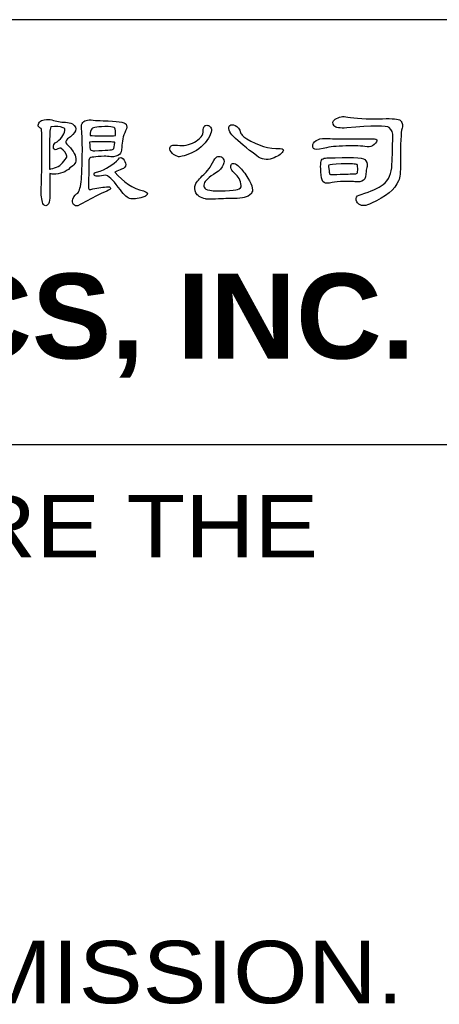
# Model space of a CAD drawing. Header units: millimetres. Extents: x -95 to 535, y -111 to 334.
# Tile 17 of 20: x 384 to 401, y -70 to -29. Entities that reach past the tile are written whole.
import ezdxf

# ---------------------------------------------------------------- set-up
doc = ezdxf.new("R2010")
doc.units = ezdxf.units.MM
doc.header["$LTSCALE"] = 23.1
doc.layers.get('0').update_dxf_attribs({"linetype": 'CONTINUOUS'})
doc.layers.add('delta', color=5, linetype='CONTINUOUS')
doc.layers.add('DRAWING FRAME', color=1, linetype='CONTINUOUS')
doc.styles.add('ARIAL', font='ARIAL.TTF')
doc.styles.add('ROMANC', font='romanc')

# ---------------------------------------------------------------- blocks, each defined once
blk = doc.blocks.new('DELTA-TXT')
at = {"layer": 'delta'}
for points, knots in [([(33.959, 6.476), (33.986, 6.346), (33.986, 5.775), (33.959, 4.763), (33.959, 4.763), (33.95, 4.604), (33.966, 4.468), (34.007, 4.356), (34.007, 4.356), (34.023, 4.315), (34.049, 4.295), (34.086, 4.295), (34.086, 4.295), (34.115, 4.295), (34.14, 4.313), (34.161, 4.349), (34.161, 4.349), (34.191, 4.407), (34.205, 4.483), (34.205, 4.579), (34.205, 4.579), (34.203, 4.804), (34.201, 5.012), (34.199, 5.201), (34.199, 5.201), (34.222, 5.194), (34.254, 5.188), (34.297, 5.184), (34.297, 5.184), (34.496, 5.186), (34.653, 5.245), (34.769, 5.361), (34.769, 5.361), (34.895, 5.436), (34.951, 5.524), (34.937, 5.625), (34.937, 5.625), (34.921, 5.754), (34.834, 5.889), (34.677, 6.028), (34.677, 6.028), (34.636, 6.085), (34.644, 6.135), (34.701, 6.178), (34.701, 6.178), (34.956, 6.349), (35.002, 6.491), (34.838, 6.602), (34.838, 6.602), (34.787, 6.632), (34.722, 6.649), (34.639, 6.653), (34.639, 6.653), (34.507, 6.651), (34.38, 6.673), (34.257, 6.719), (34.257, 6.719), (34.202, 6.734), (34.13, 6.736), (34.041, 6.722), (34.041, 6.722), (33.984, 6.713), (33.941, 6.691), (33.911, 6.657), (33.911, 6.657), (33.877, 6.614), (33.865, 6.575), (33.874, 6.541), (33.874, 6.541), (33.876, 6.527), (33.905, 6.505), (33.959, 6.476)], [0, 0, 0, 0, 0.055556, 0.055556, 0.055556, 0.055556, 0.111111, 0.111111, 0.111111, 0.111111, 0.166667, 0.166667, 0.166667, 0.166667, 0.222222, 0.222222, 0.222222, 0.222222, 0.277778, 0.277778, 0.277778, 0.277778, 0.333333, 0.333333, 0.333333, 0.333333, 0.388889, 0.388889, 0.388889, 0.388889, 0.444444, 0.444444, 0.444444, 0.444444, 0.5, 0.5, 0.5, 0.5, 0.555556, 0.555556, 0.555556, 0.555556, 0.611111, 0.611111, 0.611111, 0.611111, 0.666667, 0.666667, 0.666667, 0.666667, 0.722222, 0.722222, 0.722222, 0.722222, 0.777778, 0.777778, 0.777778, 0.777778, 0.833333, 0.833333, 0.833333, 0.833333, 0.888889, 0.888889, 0.888889, 0.888889, 0.944444, 0.944444, 0.944444, 0.944444, 1, 1, 1, 1]), ([(35.49, 6.701), (35.311, 6.731), (35.192, 6.713), (35.135, 6.647), (35.135, 6.647), (35.101, 6.61), (35.087, 6.558), (35.094, 6.489), (35.094, 6.489), (35.128, 6.168), (35.127, 5.685), (35.091, 5.04), (35.091, 5.04), (35.07, 4.835), (35.036, 4.705), (34.988, 4.65), (34.988, 4.65), (34.938, 4.628), (34.891, 4.571), (34.848, 4.48), (34.848, 4.48), (34.825, 4.429), (34.832, 4.38), (34.869, 4.332), (34.869, 4.332), (34.903, 4.298), (34.944, 4.283), (34.992, 4.288), (34.992, 4.288), (35.176, 4.39), (35.364, 4.493), (35.556, 4.596), (35.556, 4.596), (35.626, 4.63), (35.712, 4.667), (35.812, 4.708), (35.812, 4.708), (35.887, 4.738), (35.922, 4.765), (35.915, 4.79), (35.915, 4.79), (35.912, 4.827), (35.874, 4.839), (35.799, 4.828), (35.799, 4.828), (35.659, 4.812), (35.513, 4.788), (35.357, 4.756), (35.357, 4.756), (35.335, 4.754), (35.318, 4.754), (35.31, 4.756), (35.31, 4.756), (35.294, 4.765), (35.287, 4.803), (35.289, 4.869), (35.289, 4.869), (35.298, 5.049), (35.301, 5.254), (35.299, 5.484), (35.299, 5.484), (35.299, 5.562), (35.306, 5.61), (35.32, 5.628), (35.32, 5.628), (35.341, 5.662), (35.479, 5.682), (35.737, 5.689), (35.737, 5.689), (35.801, 5.692), (35.862, 5.688), (35.922, 5.679), (35.922, 5.679), (36.031, 5.67), (36.114, 5.692), (36.171, 5.744), (36.171, 5.744), (36.205, 5.774), (36.226, 5.842), (36.233, 5.949), (36.233, 5.949), (36.233, 6.1), (36.268, 6.254), (36.339, 6.411), (36.339, 6.411), (36.375, 6.488), (36.38, 6.549), (36.352, 6.592), (36.352, 6.592), (36.309, 6.656), (36.095, 6.689), (35.709, 6.691), (35.709, 6.691), (35.58, 6.698), (35.507, 6.701), (35.49, 6.701)], [0, 0, 0, 0, 0.041667, 0.041667, 0.041667, 0.041667, 0.083333, 0.083333, 0.083333, 0.083333, 0.125, 0.125, 0.125, 0.125, 0.166667, 0.166667, 0.166667, 0.166667, 0.208333, 0.208333, 0.208333, 0.208333, 0.25, 0.25, 0.25, 0.25, 0.291667, 0.291667, 0.291667, 0.291667, 0.333333, 0.333333, 0.333333, 0.333333, 0.375, 0.375, 0.375, 0.375, 0.416667, 0.416667, 0.416667, 0.416667, 0.458333, 0.458333, 0.458333, 0.458333, 0.5, 0.5, 0.5, 0.5, 0.541667, 0.541667, 0.541667, 0.541667, 0.583333, 0.583333, 0.583333, 0.583333, 0.625, 0.625, 0.625, 0.625, 0.666667, 0.666667, 0.666667, 0.666667, 0.708333, 0.708333, 0.708333, 0.708333, 0.75, 0.75, 0.75, 0.75, 0.791667, 0.791667, 0.791667, 0.791667, 0.833333, 0.833333, 0.833333, 0.833333, 0.875, 0.875, 0.875, 0.875, 0.916667, 0.916667, 0.916667, 0.916667, 0.958333, 0.958333, 0.958333, 0.958333, 1, 1, 1, 1]), ([(42.58, 6.493), (43.313, 6.556), (43.714, 6.56), (43.779, 6.503), (43.779, 6.503), (43.85, 6.439), (43.885, 6.349), (43.882, 6.233), (43.882, 6.233), (43.875, 5.964), (43.868, 5.705), (43.858, 5.457), (43.858, 5.457), (43.851, 5.204), (43.77, 5.016), (43.612, 4.893), (43.612, 4.893), (43.469, 4.788), (43.261, 4.696), (42.99, 4.616), (42.99, 4.616), (42.901, 4.596), (42.853, 4.556), (42.847, 4.496), (42.847, 4.496), (42.84, 4.433), (42.866, 4.38), (42.925, 4.339), (42.925, 4.339), (43.009, 4.275), (43.127, 4.283), (43.277, 4.363), (43.277, 4.363), (43.683, 4.543), (43.939, 4.755), (44.046, 4.999), (44.046, 4.999), (44.083, 5.088), (44.1, 5.253), (44.097, 5.495), (44.097, 5.495), (44.095, 6.044), (44.11, 6.373), (44.142, 6.482), (44.142, 6.482), (44.156, 6.537), (44.157, 6.583), (44.145, 6.619), (44.145, 6.619), (44.132, 6.656), (44.113, 6.684), (44.09, 6.705), (44.09, 6.705), (44.043, 6.745), (43.875, 6.761), (43.588, 6.749), (43.588, 6.749), (43.135, 6.74), (42.808, 6.756), (42.607, 6.797), (42.607, 6.797), (42.475, 6.827), (42.358, 6.806), (42.255, 6.736), (42.255, 6.736), (42.18, 6.681), (42.169, 6.619), (42.224, 6.551), (42.224, 6.551), (42.267, 6.494), (42.386, 6.475), (42.58, 6.493)], [0, 0, 0, 0, 0.055556, 0.055556, 0.055556, 0.055556, 0.111111, 0.111111, 0.111111, 0.111111, 0.166667, 0.166667, 0.166667, 0.166667, 0.222222, 0.222222, 0.222222, 0.222222, 0.277778, 0.277778, 0.277778, 0.277778, 0.333333, 0.333333, 0.333333, 0.333333, 0.388889, 0.388889, 0.388889, 0.388889, 0.444444, 0.444444, 0.444444, 0.444444, 0.5, 0.5, 0.5, 0.5, 0.555556, 0.555556, 0.555556, 0.555556, 0.611111, 0.611111, 0.611111, 0.611111, 0.666667, 0.666667, 0.666667, 0.666667, 0.722222, 0.722222, 0.722222, 0.722222, 0.777778, 0.777778, 0.777778, 0.777778, 0.833333, 0.833333, 0.833333, 0.833333, 0.888889, 0.888889, 0.888889, 0.888889, 0.944444, 0.944444, 0.944444, 0.944444, 1, 1, 1, 1]), ([(34.199, 6.353), (34.199, 6.416), (34.209, 6.474), (34.229, 6.524), (34.229, 6.524), (34.375, 6.546), (34.491, 6.537), (34.575, 6.496), (34.575, 6.496), (34.597, 6.494), (34.614, 6.482), (34.626, 6.462), (34.626, 6.462), (34.626, 6.332), (34.552, 6.211), (34.404, 6.1), (34.404, 6.1), (34.315, 6.059), (34.283, 5.996), (34.308, 5.912), (34.308, 5.912), (34.324, 5.869), (34.364, 5.864), (34.428, 5.898), (34.428, 5.898), (34.471, 5.921), (34.498, 5.926), (34.51, 5.915), (34.51, 5.915), (34.605, 5.851), (34.662, 5.777), (34.681, 5.693), (34.681, 5.693), (34.689, 5.663), (34.661, 5.617), (34.595, 5.553), (34.595, 5.553), (34.504, 5.428), (34.381, 5.355), (34.226, 5.334), (34.226, 5.334), (34.21, 5.332), (34.2, 5.328), (34.195, 5.324), (34.195, 5.324), (34.193, 5.784), (34.194, 6.127), (34.199, 6.353)], [0, 0, 0, 0, 0.083333, 0.083333, 0.083333, 0.083333, 0.166667, 0.166667, 0.166667, 0.166667, 0.25, 0.25, 0.25, 0.25, 0.333333, 0.333333, 0.333333, 0.333333, 0.416667, 0.416667, 0.416667, 0.416667, 0.5, 0.5, 0.5, 0.5, 0.583333, 0.583333, 0.583333, 0.583333, 0.666667, 0.666667, 0.666667, 0.666667, 0.75, 0.75, 0.75, 0.75, 0.833333, 0.833333, 0.833333, 0.833333, 0.916667, 0.916667, 0.916667, 0.916667, 1, 1, 1, 1]), ([(36.041, 6.274), (36.004, 6.267), (35.886, 6.265), (35.685, 6.267), (35.685, 6.267), (35.519, 6.267), (35.404, 6.272), (35.341, 6.281), (35.341, 6.281), (35.341, 6.365), (35.355, 6.427), (35.385, 6.465), (35.385, 6.465), (35.415, 6.506), (35.569, 6.527), (35.85, 6.527), (35.85, 6.527), (35.954, 6.525), (36.016, 6.51), (36.034, 6.482), (36.034, 6.482), (36.055, 6.455), (36.06, 6.385), (36.051, 6.274), (36.051, 6.274), (36.049, 6.276), (36.046, 6.276), (36.041, 6.274)], [0, 0, 0, 0, 0.142857, 0.142857, 0.142857, 0.142857, 0.285714, 0.285714, 0.285714, 0.285714, 0.428571, 0.428571, 0.428571, 0.428571, 0.571429, 0.571429, 0.571429, 0.571429, 0.714286, 0.714286, 0.714286, 0.714286, 0.857143, 0.857143, 0.857143, 0.857143, 1, 1, 1, 1]), ([(38.531, 6.411), (38.534, 6.354), (38.513, 6.296), (38.469, 6.236), (38.469, 6.236), (38.36, 6.118), (38.221, 6.04), (38.052, 6.004), (38.052, 6.004), (37.968, 5.988), (37.886, 5.987), (37.807, 6), (37.807, 6), (37.729, 6.01), (37.674, 6.007), (37.642, 5.993), (37.642, 5.993), (37.613, 5.98), (37.594, 5.956), (37.588, 5.922), (37.588, 5.922), (37.581, 5.879), (37.605, 5.828), (37.66, 5.772), (37.66, 5.772), (37.7, 5.73), (37.751, 5.701), (37.81, 5.682), (37.81, 5.682), (37.857, 5.662), (37.983, 5.693), (38.186, 5.775), (38.186, 5.775), (38.405, 5.873), (38.567, 6.016), (38.675, 6.202), (38.675, 6.202), (38.731, 6.291), (38.761, 6.363), (38.763, 6.418), (38.763, 6.418), (38.763, 6.468), (38.749, 6.505), (38.719, 6.53), (38.719, 6.53), (38.696, 6.553), (38.668, 6.565), (38.634, 6.565), (38.634, 6.565), (38.597, 6.562), (38.571, 6.551), (38.555, 6.53), (38.555, 6.53), (38.539, 6.503), (38.531, 6.463), (38.531, 6.411)], [0, 0, 0, 0, 0.071429, 0.071429, 0.071429, 0.071429, 0.142857, 0.142857, 0.142857, 0.142857, 0.214286, 0.214286, 0.214286, 0.214286, 0.285714, 0.285714, 0.285714, 0.285714, 0.357143, 0.357143, 0.357143, 0.357143, 0.428571, 0.428571, 0.428571, 0.428571, 0.5, 0.5, 0.5, 0.5, 0.571429, 0.571429, 0.571429, 0.571429, 0.642857, 0.642857, 0.642857, 0.642857, 0.714286, 0.714286, 0.714286, 0.714286, 0.785714, 0.785714, 0.785714, 0.785714, 0.857143, 0.857143, 0.857143, 0.857143, 0.928571, 0.928571, 0.928571, 0.928571, 1, 1, 1, 1]), ([(39.375, 6.257), (39.535, 6.097), (39.757, 5.914), (40.042, 5.706), (40.042, 5.706), (40.179, 5.597), (40.325, 5.572), (40.48, 5.631), (40.48, 5.631), (40.63, 5.681), (40.73, 5.745), (40.78, 5.822), (40.78, 5.822), (40.817, 5.88), (40.79, 5.907), (40.699, 5.905), (40.699, 5.905), (40.384, 5.898), (40.07, 5.991), (39.758, 6.182), (39.758, 6.182), (39.717, 6.209), (39.683, 6.234), (39.655, 6.257), (39.655, 6.257), (39.615, 6.293), (39.591, 6.328), (39.584, 6.359), (39.584, 6.359), (39.561, 6.462), (39.509, 6.529), (39.427, 6.561), (39.427, 6.561), (39.37, 6.582), (39.321, 6.582), (39.28, 6.561), (39.28, 6.561), (39.243, 6.538), (39.238, 6.494), (39.263, 6.428), (39.263, 6.428), (39.286, 6.364), (39.323, 6.307), (39.375, 6.257)], [0, 0, 0, 0, 0.090909, 0.090909, 0.090909, 0.090909, 0.181818, 0.181818, 0.181818, 0.181818, 0.272727, 0.272727, 0.272727, 0.272727, 0.363636, 0.363636, 0.363636, 0.363636, 0.454545, 0.454545, 0.454545, 0.454545, 0.545455, 0.545455, 0.545455, 0.545455, 0.636364, 0.636364, 0.636364, 0.636364, 0.727273, 0.727273, 0.727273, 0.727273, 0.818182, 0.818182, 0.818182, 0.818182, 0.909091, 0.909091, 0.909091, 0.909091, 1, 1, 1, 1]), ([(42.091, 6.188), (42.007, 6.198), (41.917, 6.194), (41.821, 6.178), (41.821, 6.178), (41.739, 6.156), (41.68, 6.115), (41.643, 6.059), (41.643, 6.059), (41.613, 6.004), (41.614, 5.954), (41.647, 5.908), (41.647, 5.908), (41.681, 5.872), (41.77, 5.872), (41.913, 5.908), (41.913, 5.908), (42.032, 5.944), (42.213, 5.968), (42.457, 5.98), (42.457, 5.98), (42.724, 5.989), (42.936, 5.985), (43.096, 5.967), (43.096, 5.967), (43.187, 5.95), (43.257, 5.957), (43.305, 5.987), (43.305, 5.987), (43.382, 6.037), (43.425, 6.084), (43.434, 6.127), (43.434, 6.127), (43.443, 6.163), (43.397, 6.183), (43.294, 6.185), (43.294, 6.185), (42.515, 6.185), (42.114, 6.186), (42.091, 6.188)], [0, 0, 0, 0, 0.1, 0.1, 0.1, 0.1, 0.2, 0.2, 0.2, 0.2, 0.3, 0.3, 0.3, 0.3, 0.4, 0.4, 0.4, 0.4, 0.5, 0.5, 0.5, 0.5, 0.6, 0.6, 0.6, 0.6, 0.7, 0.7, 0.7, 0.7, 0.8, 0.8, 0.8, 0.8, 0.9, 0.9, 0.9, 0.9, 1, 1, 1, 1]), ([(35.334, 6.089), (35.457, 6.105), (35.657, 6.107), (35.935, 6.093), (35.935, 6.093), (35.99, 6.093), (36.023, 6.089), (36.034, 6.079), (36.034, 6.079), (36.025, 5.977), (36.01, 5.913), (35.99, 5.888), (35.99, 5.888), (35.955, 5.872), (35.782, 5.858), (35.47, 5.846), (35.47, 5.846), (35.406, 5.845), (35.366, 5.852), (35.347, 5.87), (35.347, 5.87), (35.334, 5.884), (35.325, 5.957), (35.323, 6.089), (35.323, 6.089), (35.325, 6.089), (35.329, 6.089), (35.334, 6.089)], [0, 0, 0, 0, 0.142857, 0.142857, 0.142857, 0.142857, 0.285714, 0.285714, 0.285714, 0.285714, 0.428571, 0.428571, 0.428571, 0.428571, 0.571429, 0.571429, 0.571429, 0.571429, 0.714286, 0.714286, 0.714286, 0.714286, 0.857143, 0.857143, 0.857143, 0.857143, 1, 1, 1, 1]), ([(35.781, 5.16), (35.898, 5.105), (36.034, 4.966), (36.192, 4.743), (36.192, 4.743), (36.296, 4.592), (36.394, 4.508), (36.485, 4.489), (36.485, 4.489), (36.597, 4.476), (36.729, 4.499), (36.882, 4.558), (36.882, 4.558), (36.889, 4.565), (36.896, 4.568), (36.902, 4.568), (36.902, 4.568), (36.994, 4.623), (36.973, 4.671), (36.841, 4.712), (36.841, 4.712), (36.545, 4.782), (36.277, 4.959), (36.038, 5.241), (36.038, 5.241), (36.106, 5.283), (36.169, 5.31), (36.226, 5.324), (36.226, 5.324), (36.303, 5.346), (36.342, 5.39), (36.342, 5.454), (36.342, 5.454), (36.333, 5.517), (36.31, 5.572), (36.273, 5.618), (36.273, 5.618), (36.223, 5.668), (36.179, 5.666), (36.14, 5.611), (36.14, 5.611), (35.997, 5.451), (35.79, 5.327), (35.521, 5.238), (35.521, 5.238), (35.467, 5.238), (35.443, 5.214), (35.45, 5.166), (35.45, 5.166), (35.452, 5.137), (35.488, 5.123), (35.556, 5.125), (35.556, 5.125), (35.612, 5.125), (35.688, 5.137), (35.781, 5.16)], [0, 0, 0, 0, 0.071429, 0.071429, 0.071429, 0.071429, 0.142857, 0.142857, 0.142857, 0.142857, 0.214286, 0.214286, 0.214286, 0.214286, 0.285714, 0.285714, 0.285714, 0.285714, 0.357143, 0.357143, 0.357143, 0.357143, 0.428571, 0.428571, 0.428571, 0.428571, 0.5, 0.5, 0.5, 0.5, 0.571429, 0.571429, 0.571429, 0.571429, 0.642857, 0.642857, 0.642857, 0.642857, 0.714286, 0.714286, 0.714286, 0.714286, 0.785714, 0.785714, 0.785714, 0.785714, 0.857143, 0.857143, 0.857143, 0.857143, 0.928571, 0.928571, 0.928571, 0.928571, 1, 1, 1, 1]), ([(38.695, 5.341), (38.632, 5.265), (38.581, 5.212), (38.545, 5.18), (38.545, 5.18), (38.422, 5.062), (38.344, 4.965), (38.312, 4.89), (38.312, 4.89), (38.283, 4.819), (38.286, 4.741), (38.322, 4.657), (38.322, 4.657), (38.359, 4.58), (38.45, 4.523), (38.596, 4.486), (38.596, 4.486), (38.63, 4.48), (38.783, 4.481), (39.054, 4.489), (39.054, 4.489), (39.095, 4.496), (39.209, 4.5), (39.396, 4.5), (39.396, 4.5), (39.526, 4.498), (39.624, 4.507), (39.69, 4.527), (39.69, 4.527), (39.767, 4.543), (39.833, 4.582), (39.888, 4.643), (39.888, 4.643), (39.918, 4.68), (39.927, 4.729), (39.916, 4.79), (39.916, 4.79), (39.899, 4.868), (39.857, 4.963), (39.789, 5.074), (39.789, 5.074), (39.711, 5.204), (39.63, 5.311), (39.546, 5.395), (39.546, 5.395), (39.496, 5.446), (39.448, 5.475), (39.403, 5.484), (39.403, 5.484), (39.366, 5.491), (39.341, 5.484), (39.328, 5.464), (39.328, 5.464), (39.312, 5.441), (39.305, 5.41), (39.307, 5.372), (39.307, 5.372), (39.316, 5.328), (39.35, 5.276), (39.41, 5.214), (39.41, 5.214), (39.519, 5.125), (39.584, 5.008), (39.605, 4.862), (39.605, 4.862), (39.611, 4.812), (39.575, 4.776), (39.495, 4.756), (39.495, 4.756), (39.447, 4.74), (39.332, 4.727), (39.15, 4.715), (39.15, 4.715), (38.983, 4.706), (38.837, 4.712), (38.712, 4.732), (38.712, 4.732), (38.623, 4.748), (38.571, 4.776), (38.555, 4.818), (38.555, 4.818), (38.541, 4.854), (38.545, 4.898), (38.565, 4.951), (38.565, 4.951), (38.615, 5.033), (38.748, 5.141), (38.962, 5.272), (38.962, 5.272), (39.046, 5.35), (39.097, 5.426), (39.116, 5.502), (39.116, 5.502), (39.124, 5.563), (39.11, 5.614), (39.071, 5.655), (39.071, 5.655), (39.035, 5.685), (38.993, 5.694), (38.945, 5.682), (38.945, 5.682), (38.901, 5.674), (38.863, 5.636), (38.828, 5.57), (38.828, 5.57), (38.78, 5.472), (38.736, 5.395), (38.695, 5.341)], [0, 0, 0, 0, 0.037037, 0.037037, 0.037037, 0.037037, 0.074074, 0.074074, 0.074074, 0.074074, 0.111111, 0.111111, 0.111111, 0.111111, 0.148148, 0.148148, 0.148148, 0.148148, 0.185185, 0.185185, 0.185185, 0.185185, 0.222222, 0.222222, 0.222222, 0.222222, 0.259259, 0.259259, 0.259259, 0.259259, 0.296296, 0.296296, 0.296296, 0.296296, 0.333333, 0.333333, 0.333333, 0.333333, 0.37037, 0.37037, 0.37037, 0.37037, 0.407407, 0.407407, 0.407407, 0.407407, 0.444444, 0.444444, 0.444444, 0.444444, 0.481481, 0.481481, 0.481481, 0.481481, 0.518519, 0.518519, 0.518519, 0.518519, 0.555556, 0.555556, 0.555556, 0.555556, 0.592593, 0.592593, 0.592593, 0.592593, 0.62963, 0.62963, 0.62963, 0.62963, 0.666667, 0.666667, 0.666667, 0.666667, 0.703704, 0.703704, 0.703704, 0.703704, 0.740741, 0.740741, 0.740741, 0.740741, 0.777778, 0.777778, 0.777778, 0.777778, 0.814815, 0.814815, 0.814815, 0.814815, 0.851852, 0.851852, 0.851852, 0.851852, 0.888889, 0.888889, 0.888889, 0.888889, 0.925926, 0.925926, 0.925926, 0.925926, 0.962963, 0.962963, 0.962963, 0.962963, 1, 1, 1, 1]), ([(42.809, 4.971), (42.914, 4.956), (42.995, 4.971), (43.055, 5.019), (43.055, 5.019), (43.105, 5.061), (43.129, 5.142), (43.127, 5.265), (43.127, 5.265), (43.134, 5.316), (43.142, 5.361), (43.154, 5.402), (43.154, 5.402), (43.163, 5.491), (43.141, 5.557), (43.089, 5.601), (43.089, 5.601), (43.02, 5.655), (42.665, 5.669), (42.022, 5.642), (42.022, 5.642), (41.961, 5.642), (41.917, 5.629), (41.889, 5.604), (41.889, 5.604), (41.841, 5.563), (41.832, 5.415), (41.862, 5.16), (41.862, 5.16), (41.86, 5.16), (41.86, 5.157), (41.862, 5.153), (41.862, 5.153), (41.862, 5.055), (41.89, 4.986), (41.948, 4.947), (41.948, 4.947), (41.984, 4.925), (42.058, 4.925), (42.169, 4.947), (42.169, 4.947), (42.247, 4.968), (42.359, 4.978), (42.505, 4.978), (42.505, 4.978), (42.671, 4.981), (42.773, 4.978), (42.809, 4.971)], [0, 0, 0, 0, 0.083333, 0.083333, 0.083333, 0.083333, 0.166667, 0.166667, 0.166667, 0.166667, 0.25, 0.25, 0.25, 0.25, 0.333333, 0.333333, 0.333333, 0.333333, 0.416667, 0.416667, 0.416667, 0.416667, 0.5, 0.5, 0.5, 0.5, 0.583333, 0.583333, 0.583333, 0.583333, 0.666667, 0.666667, 0.666667, 0.666667, 0.75, 0.75, 0.75, 0.75, 0.833333, 0.833333, 0.833333, 0.833333, 0.916667, 0.916667, 0.916667, 0.916667, 1, 1, 1, 1]), ([(42.426, 5.474), (42.695, 5.481), (42.844, 5.474), (42.873, 5.454), (42.873, 5.454), (42.883, 5.444), (42.889, 5.41), (42.891, 5.351), (42.891, 5.351), (42.893, 5.274), (42.887, 5.227), (42.873, 5.211), (42.873, 5.211), (42.858, 5.197), (42.823, 5.19), (42.768, 5.19), (42.768, 5.19), (42.672, 5.192), (42.484, 5.187), (42.204, 5.173), (42.204, 5.173), (42.154, 5.171), (42.12, 5.176), (42.105, 5.187), (42.105, 5.187), (42.095, 5.189), (42.088, 5.22), (42.081, 5.279), (42.081, 5.279), (42.067, 5.375), (42.065, 5.428), (42.074, 5.436), (42.074, 5.436), (42.096, 5.457), (42.214, 5.47), (42.426, 5.474)], [0, 0, 0, 0, 0.111111, 0.111111, 0.111111, 0.111111, 0.222222, 0.222222, 0.222222, 0.222222, 0.333333, 0.333333, 0.333333, 0.333333, 0.444444, 0.444444, 0.444444, 0.444444, 0.555556, 0.555556, 0.555556, 0.555556, 0.666667, 0.666667, 0.666667, 0.666667, 0.777778, 0.777778, 0.777778, 0.777778, 0.888889, 0.888889, 0.888889, 0.888889, 1, 1, 1, 1])]:
    blk.add_open_spline(points, degree=3, knots=knots, dxfattribs=at)
at = {"layer": 'delta', "insert": (-0.199, 2.381), "char_height": 2.4, "width": 46.1845, "attachment_point": 1, "style": 'ROMANC'}
blk.add_mtext('\\fArial|b1|i0|c0|p34;DELTA ELECTRONICS, INC.', dxfattribs=at)

msp = doc.modelspace()

# ---------------------------------------------------------------- linework, layer by layer
at = {"layer": 'DRAWING FRAME', "color": 3}
for p, q in [((520.4447, -28.6019), (292.4447, -28.6019)), ((520.4447, -46.6019), (292.4447, -46.6019))]:
    msp.add_line(p, q, dxfattribs=at)

# ---------------------------------------------------------------- block references
at = {"xscale": 1.5, "yscale": 1.5, "zscale": 1.5}
msp.add_blockref('DELTA-TXT', (333.5837, -42.9185), dxfattribs=at)

# ---------------------------------------------------------------- texts
at = {"layer": 'DRAWING FRAME', "color": 1, "style": 'ARIAL', "width": 1.1}
for s, p in [('THESE DRAWINGS AND SPECIFICATIONS ARE THE', (295.9548, -51.3626)), ('APPARATUSES OR DEVICES WITHOUT PERMISSION.', (295.9548, -70.2323))]:
    msp.add_text(s, height=2.64, dxfattribs=at).set_placement(p)

doc.saveas('drawing.dxf')
